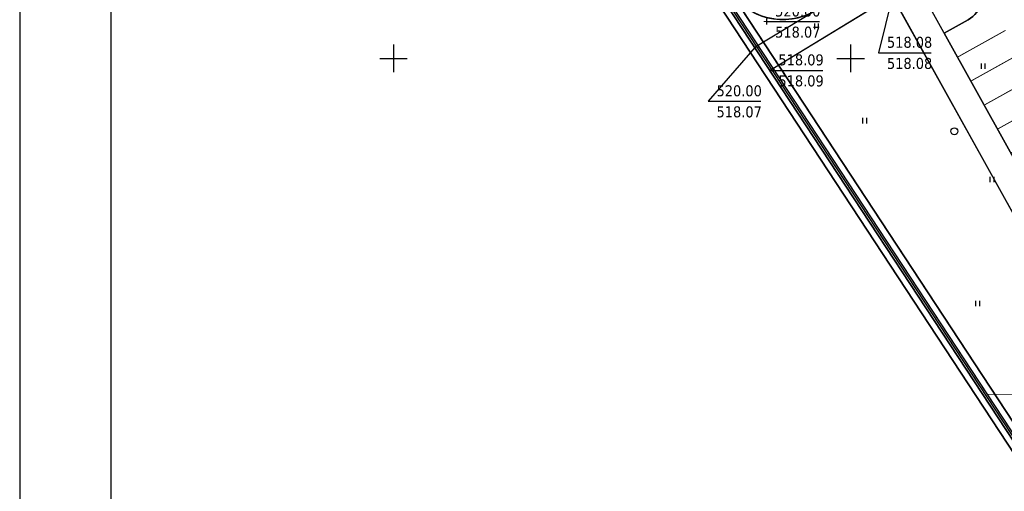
# Model space of a CAD drawing. Header units: millimetres. Extents: x 767170 to 66149698, y -983507 to 2493658.
# Tile 247 of 256: x 3168523 to 3276220, y -654943 to -603417. Entities that reach past the tile are written whole.
import ezdxf

# ---------------------------------------------------------------- set-up
doc = ezdxf.new("R2010")
doc.units = ezdxf.units.MM
for name, color, linetype in [('(001) Сетка', 92, 'Continuous'), ('(031) Горизонтали', 42, 'Continuous'), ('(036) Растительность', 7, 'Continuous'), ('(038) Деревья', 7, 'Continuous'), ('(040) Ограда', 7, 'Continuous'), ('GLUXOY OG', 7, 'Continuous'), ('R_Loyiha_SRF-BND', 7, 'Continuous'), ('V_Loyiha_OPOR-PNT', 7, 'Continuous')]:
    doc.layers.add(name, color=color, linetype=linetype)
doc.styles.add('BLACK', font='tahomabd.ttf')
doc.styles.get("Standard").update_dxf_attribs({"font": 'isocpeui.ttf'})
doc.styles.add('Tahoma', font='tahoma.ttf')
doc.linetypes.add('ОГРАДА_БЕТ', pattern='A,4,["|",Standard,S=0.8,R=0,X=0,Y=-0.8],4', length=8)
doc.linetypes.add('ОГРАДА_ГЛИН', pattern='A,4,["|",Standard,S=0.8,R=0,X=0,Y=-0.8],0.5,["|",Standard,S=0.8,R=0,X=0,Y=-0.8],3.5', length=8)
doc.dimstyles.new('genplan dimension', dxfattribs={"dimtxt": 1100, "dimasz": 450, "dimexe": 450, "dimexo": 0, "dimgap": 80, "dimtad": 1, "dimlfac": 0.001, "dimtxsty": 'BLACK', "dimblk": 'OBLIQUE', "dimcen": 0, "dimclrd": 186, "dimclre": 186, "dimclrt": 186, "dimadec": 1, "dimazin": 0, "dimtfac": 1, "dimtmove": 0, "dimatfit": 3, "dimldrblk": 'OBLIQUE', "dimfxl": 1, "dimlwd": 9, "dimlwe": 9, "dimarcsym": 0})

# ---------------------------------------------------------------- blocks, each defined once
blk = doc.blocks.new('A11111111111')
blk.add_lwpolyline([(-186450, -2503181), (654550, -2503181), (654550, -1909181), (-186450, -1909181)], close=True)
blk.add_lwpolyline([(649550, -2498181), (-166450, -2498181), (-166450, -1914181), (649550, -1914181), (649550, -2498181)])
blk = doc.blocks.new('d')
at = {"layer": '(038) Деревья'}
blk.add_ellipse((0, 0), major_axis=(0.265, 0.265), ratio=1, start_param=5.497787, end_param=11.780972, dxfattribs=at)
blk = doc.blocks.new('I04010')
for p, q in [((-0.412273, 0.007146), (-0.412273, 1.207146)), ((0.387727, 1.207146), (0.387727, 0.007146))]:
    blk.add_line(p, q)
blk = doc.blocks.new('Setka')
at = {"layer": '(001) Сетка'}
for p, q in [((0, 1.5), (0, -1.5)), ((-1.5, 0), (1.5, 0))]:
    blk.add_line(p, q, dxfattribs=at)
blk = doc.blocks.new('Topo Xos')
at = {"layer": '(031) Горизонтали', "color": 42, "linetype": 'Continuous', "lineweight": 0, "ltscale": 600, "transparency": 16777216}
blk.add_lwpolyline([(-78.4, -72.72), (-70.53, -72.77)], dxfattribs=at)
at = {"layer": '(040) Ограда', "ltscale": 600, "transparency": 16777216, "flags": 128}
blk.add_lwpolyline([(7.06, 105.87), (2.8, 103.26), (11.66, 86.82), (-65.03, 40.22), (-128.02, 1.96), (-48.29, -119.23), (-43.67, -125.77)], dxfattribs=at)
at = {"layer": '(040) Ограда', "linetype": 'ОГРАДА_БЕТ', "ltscale": 600, "transparency": 16777216, "flags": 128}
blk.add_lwpolyline([(7.61, 105.74), (3.33, 103.11), (12.19, 86.68), (-64.83, 39.88), (-127.45, 1.84), (-47.96, -119), (-43.34, -125.54)], dxfattribs=at)
at = {"layer": '(001) Сетка', "transparency": 16777216}
for p in [(-143.34, -36.03), (-93.34, -36.03)]:
    blk.add_blockref('Setka', p, dxfattribs=at)
at = {"layer": '(036) Растительность', "linetype": 'Continuous', "transparency": 16777216, "xscale": 0.5, "yscale": 0.5, "zscale": 0.5}
for p in [(-97.07, -32.83), (-78.84, -37.18), (-91.81, -43.14), (-77.87, -49.57), (-79.43, -63.11)]:
    blk.add_blockref('I04010', p, dxfattribs=at)
at = {"layer": '(038) Деревья', "linetype": 'Continuous', "transparency": 16777216}
blk.add_blockref('d', (-82, -43.99), dxfattribs=at)
blk = doc.blocks.new('_Oblique')
at = {"color": 0, "linetype": 'ByBlock', "lineweight": -2}
blk.add_line((-0.5, -0.5), (0.5, 0.5), dxfattribs=at)
blk = doc.blocks.new('*D1905')
at = {"color": 186, "lineweight": 9, "transparency": 16777216}
for p, q in [((-59597, -8107), (-59999, -8351)), ((-59614, -8118), (-30888, -55389)), ((-30742, -55300), (-31273, -55623))]:
    blk.add_line(p, q, dxfattribs=at)
at = {"color": 186, "lineweight": 9, "transparency": 16777216, "xscale": 450, "yscale": 450, "zscale": 450}
for p, rotation in [((-59614, -8118), 121.2865699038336), ((-30888, -55389), 301.2865699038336)]:
    blk.add_blockref('_Oblique', p, dxfattribs=dict(at, rotation=rotation))
at = {"color": 186, "transparency": 16777216, "insert": (-44586, -31349), "char_height": 1100, "attachment_point": 5, "rotation": 301.28657, "style": 'BLACK'}
blk.add_mtext('55,32', dxfattribs=at)
blk = doc.blocks.new('*U1489')
at = {"color": 7, "true_color": 0xffffff, "const_width": 100}
blk.add_lwpolyline([(-3000, 0), (3000, 0)], dxfattribs=at)
blk = doc.blocks.new('*U1490')
at = {"color": 0, "linetype": 'ByBlock', "lineweight": -2, "transparency": 16777216}
for p in [(0, 30000), (0, 27000), (0, 24000), (0, 21000), (0, 18000), (0, 15000), (0, 12000), (0, 9000), (0, 6000), (0, 3000), (0, 0)]:
    blk.add_blockref('*U1489', p, dxfattribs=at)
blk = doc.blocks.new('*U1355')
at = {"layer": 'V_Loyiha_OPOR-PNT', "elevation": 520}
blk.add_lwpolyline([(-103.81, -34.83), (-108.93, -40.72), (-103.16, -40.72)], dxfattribs=at)
at = {"layer": 'V_Loyiha_OPOR-PNT', "const_width": 0.115, "elevation": 520}
blk.add_lwpolyline([(-103.87, -34.83, 1), (-103.75, -34.83, 1)], format="xyb", close=True, dxfattribs=at)
at = {"layer": 'V_Loyiha_OPOR-PNT', "color": 1, "style": 'Tahoma'}
blk.add_text('520.00', height=1.2, dxfattribs=at).set_placement((-108.01, -40.17, 520))
at = {"layer": 'V_Loyiha_OPOR-PNT', "color": 5, "style": 'Tahoma'}
blk.add_text('518.07', height=1.2, dxfattribs=at).set_placement((-108.01, -42.47, 520))
blk = doc.blocks.new('*U1408')
at = {"layer": 'V_Loyiha_OPOR-PNT', "elevation": 518.08}
blk.add_lwpolyline([(-88.78, -29.21), (-90.3, -35.42), (-84.53, -35.42)], dxfattribs=at)
at = {"layer": 'V_Loyiha_OPOR-PNT', "const_width": 0.115, "elevation": 518.08}
blk.add_lwpolyline([(-88.84, -29.21, 1), (-88.72, -29.21, 1)], format="xyb", close=True, dxfattribs=at)
at = {"layer": 'V_Loyiha_OPOR-PNT', "color": 1, "style": 'Tahoma'}
blk.add_text('518.08', height=1.2, dxfattribs=at).set_placement((-89.37, -34.87, 518.08))
at = {"layer": 'V_Loyiha_OPOR-PNT', "color": 5, "style": 'Tahoma'}
blk.add_text('518.08', height=1.2, dxfattribs=at).set_placement((-89.37, -37.18, 518.08))
blk = doc.blocks.new('*U1409')
at = {"layer": 'V_Loyiha_OPOR-PNT', "const_width": 0.115, "elevation": 518.09}
blk.add_lwpolyline([(-102.22, -37.34, 1), (-102.1, -37.34, 1)], format="xyb", close=True, dxfattribs=at)
at = {"layer": 'V_Loyiha_OPOR-PNT', "elevation": 518.09}
blk.add_lwpolyline([(-102.16, -37.34), (-102.16, -37.34), (-96.4, -37.34)], dxfattribs=at)
at = {"layer": 'V_Loyiha_OPOR-PNT', "color": 1, "style": 'Tahoma'}
blk.add_text('518.09', height=1.2, dxfattribs=at).set_placement((-101.24, -36.79, 518.09))
at = {"layer": 'V_Loyiha_OPOR-PNT', "color": 5, "style": 'Tahoma'}
blk.add_text('518.09', height=1.2, dxfattribs=at).set_placement((-101.24, -39.09, 518.09))
blk = doc.blocks.new('*U1437')
at = {"layer": 'V_Loyiha_OPOR-PNT', "const_width": 0.138, "elevation": 520}
for points in [[(-102.87, -32), (-102.18, -32)], [(-102.52, -32.35), (-102.52, -31.66)]]:
    blk.add_lwpolyline(points, dxfattribs=at)
at = {"layer": 'V_Loyiha_OPOR-PNT', "elevation": 520}
blk.add_lwpolyline([(-102.52, -32), (-102.52, -32), (-96.75, -32)], dxfattribs=at)
at = {"layer": 'V_Loyiha_OPOR-PNT', "color": 1, "style": 'Tahoma'}
blk.add_text('520.00', height=1.2, dxfattribs=at).set_placement((-101.6, -31.45, 520))
at = {"layer": 'V_Loyiha_OPOR-PNT', "color": 5, "style": 'Tahoma'}
blk.add_text('518.07', height=1.2, dxfattribs=at).set_placement((-101.6, -33.76, 520))
blk = doc.blocks.new('*U1518')
at = {"layer": 'R_Loyiha_SRF-BND'}
blk.add_polyline3d([(-56.52, -86.17, 519.34), (-62.2, -66.26, 518.87), (-66.76, -68.8, 518.66), (-88.78, -29.21, 518.08), (-102.16, -37.34, 518.09), (-103.79, -34.86, 519.98), (-128.02, 1.96, 519.8), (1.72, 80.79, 520.4), (11.77, 62.89, 520.82), (4, 58.29, 520.26), (46.66, -15.96, 520.97), (27.6, -27.4, 520.73), (23.57, -34.55, 520.82), (-42.24, -69.95, 519.75), (-45.33, -81.82, 519.71), (-29.38, -120.95, 521.28)], dxfattribs=at)
at = {"layer": 'R_Loyiha_SRF-BND', "color": 170, "style": 'Tahoma'}
for s, p in [('519.98', (-103.79, -34.86, 519.98)), ('518.09', (-102.16, -37.34, 518.09))]:
    blk.add_text(s, height=0.1, dxfattribs=at).set_placement(p)
blk = doc.blocks.new('A$C2cdd6916')
dim = blk.add_linear_dim(base=(-30888.110056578, -55388.882923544), p1=(-59597.220211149, -8107.421278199), p2=(-30741.657936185, -55299.885650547), angle=121.286569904, dimstyle='genplan dimension')
dim.commit()
dim.dimension.update_dxf_attribs({"geometry": '*D1905', "text_midpoint": (-44586.204274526, -31349.228369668)})

msp = doc.modelspace()

# ---------------------------------------------------------------- block references
at = {"xscale": 0.5, "yscale": 0.5, "zscale": 0.5}
msp.add_blockref('A11111111111', (3261748.15, 475993.25), dxfattribs=at)

# ---------------------------------------------------------------- next in the draw order: block references
at = {"xscale": 1000, "yscale": 1000, "zscale": 1000}
msp.add_blockref('Topo Xos', (3352754.32, -571613.28), dxfattribs=at)

# ---------------------------------------------------------------- next in the draw order: linework, layer by layer
for points in [[(3341355.79, -736834.3), (3338963.79, -738920.39), (3300395.29, -685926.13), (3223754.93, -569428.84), (3354734.55, -489851.54), (3417832.14, -602286.69), (3386575.58, -622966.39), (3386415.24, -626464), (3388363.36, -629103.83), (3367521.85, -647824.51), (3398510.59, -687779.78), (3350636.95, -728888.93), (3351483.64, -729874.71), (3346654.19, -734022.69)], [(3398510.59, -687779.78), (3367521.85, -647824.51), (3388363.36, -629103.83), (3386415.24, -626464), (3386575.58, -622966.39), (3417832.14, -602286.69), (3354734.55, -489851.54), (3223754.93, -569428.84), (3300395.29, -685926.13)], [(3300971, -685527.59), (3224738.53, -569650.32), (3354478.73, -490826.03), (3416903.29, -602061.89), (3385892.61, -622578.92), (3385704.61, -626679.92), (3387422.61, -629007.92), (3366569.61, -647738.92), (3397549.33, -687682.55)], [(3397001.83, -687629.31), (3366025.47, -647690.01), (3386885.04, -628953.11), (3385298.53, -626803.3), (3385502.34, -622357.51), (3416372.52, -601933.43), (3354332.55, -491382.88), (3225300.58, -569776.88), (3301299.98, -685299.86)], [(3359171.41, -501435.7), (3354076.73, -492357.37), (3226284.18, -569998.35), (3301875.69, -684901.32), (3339262.33, -736271.67), (3340245.89, -735413.89)], [(3306349.86, -692918.3), (3309470.68, -690238.86), (3296238.07, -657778.72), (3290557.71, -637877.7), (3285996.93, -640415), (3263971.85, -600824.96), (3250595.2, -608953.79)], [(3272279.94, -603417.1), (3269658.33, -604875.58)], [(3287160.06, -636334.91), (3269658.33, -604875.58)], [(3269658.33, -604875.58), (3287160.06, -636334.91)], [(3287160.06, -636334.91), (3269658.33, -604875.58)]]:
    msp.add_lwpolyline(points)
for points in [[(3301875.69, -684901.32), (3246560.45, -600819.32, -0.034159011), (3246009.77, -600038.66), (3245560.43, -599299.23), (3226284.18, -569998.35), (3354076.73, -492357.37), (3359171.41, -501435.7), (3356360.35, -503097.47), (3359413.67, -508262.47), (3362108.51, -506669.4), (3415443.67, -601708.63), (3384819.37, -621970.03), (3384587.9, -627019.22), (3385944.29, -628857.21), (3365073.23, -647604.42), (3396040.54, -687532.07)], [(3273443.07, -599337.01, -0.414213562), (3272279.94, -603417.1)]]:
    msp.add_lwpolyline(points, format="xyb")
at = {"lineweight": 30}
for points in [[(3341172, -506313.63), (3254080.69, -556706.98), (3233698.77, -569092.84), (3228955.84, -571975.06), (3245560.43, -599299.23), (3246009.77, -600038.66, 0.414213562), (3255627.07, -602385.49), (3267545.15, -595143.01, -0.425495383), (3271724.72, -596248.28), (3273443.07, -599337.01, -0.414213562), (3272279.94, -603417.1), (3269658.33, -604875.58), (3287160.06, -636334.91)], [(3272279.94, -603417.1, 0.414213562), (3273443.07, -599337.01)]]:
    msp.add_lwpolyline(points, format="xyb", dxfattribs=at)
for points in [[(3223754.93, -569428.84), (3300395.29, -685926.13)], [(3300971, -685527.59), (3224738.53, -569650.32)], [(3225300.58, -569776.88), (3301299.98, -685299.86)], [(3301875.69, -684901.32), (3246560.45, -600819.32)], [(3246560.45, -600819.32), (3301875.69, -684901.32)], [(3272279.94, -603417.1), (3269658.33, -604875.58)], [(3269658.33, -604875.58), (3272279.94, -603417.1)], [(3269658.33, -604875.58), (3287160.06, -636334.91)], [(3287160.06, -636334.91), (3269658.33, -604875.58)]]:
    msp.add_lwpolyline(points, dxfattribs=at)
msp.add_lwpolyline([(3293442.22, -637053.35, 0.48309225), (3289099.23, -635256.09), (3287160.06, -636334.91), (3269658.33, -604875.58), (3272279.94, -603417.1, 0.414213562), (3273443.07, -599337.01), (3271724.72, -596248.28, 0.425495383), (3267545.15, -595143.01), (3255627.07, -602385.49, -0.374752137), (3246560.45, -600819.32), (3301875.69, -684901.32), (3339262.33, -736271.67), (3340245.89, -735413.89), (3319513.28, -706926.67), (3299077.92, -656797.86)], format="xyb", close=True)
at = {"color": 2, "lineweight": 30}
msp.add_lwpolyline([(3308120.9, -695351.76), (3313064.44, -691107.39), (3299077.92, -656797.86), (3292404.39, -633417.33), (3287160.06, -636334.91), (3265077.92, -596642.32), (3249037.25, -606390.05)], dxfattribs=at)
at = {"layer": 'GLUXOY OG', "color": 186, "linetype": 'ОГРАДА_ГЛИН', "lineweight": 30, "ltscale": 400}
for points in [[(3339079.89, -737890.33), (3300971, -685527.59), (3224738.53, -569650.32), (3354478.73, -490826.03), (3416903.29, -602061.89), (3385892.61, -622578.92), (3385704.61, -626679.92), (3387422.61, -629007.92), (3366569.61, -647738.92), (3397549.33, -687682.55)], [(3397001.83, -687629.31), (3366025.47, -647690.01), (3386885.04, -628953.11), (3385298.53, -626803.3), (3385502.34, -622357.51), (3416372.52, -601933.43), (3354332.55, -491382.88), (3225300.58, -569776.88), (3301299.98, -685299.86), (3339146.23, -737301.72)]]:
    msp.add_lwpolyline(points, dxfattribs=at)
at = {"layer": 'GLUXOY OG', "color": 186, "lineweight": 30, "ltscale": 400}
msp.add_lwpolyline([(3397275.58, -687655.93), (3366297.54, -647714.47), (3387153.82, -628980.52), (3385501.57, -626741.61), (3385697.48, -622468.21), (3416637.9, -601997.66), (3354405.64, -491104.45), (3225019.56, -569713.6), (3301135.49, -685413.73), (3339113.06, -737596.03)], dxfattribs=at)

# ---------------------------------------------------------------- next in the draw order: block references
msp.add_blockref('A$C2cdd6916', (3321862.53, -559451.45, -3656))
at = {"rotation": 29.0884551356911}
msp.add_blockref('*U1490', (3288323.19, -632254.82), dxfattribs=at)
at = {"layer": 'R_Loyiha_SRF-BND', "xscale": 1000, "yscale": 1000, "zscale": 1000}
msp.add_blockref('*U1518', (3352754.32, -571613.28), dxfattribs=at)
at = {"layer": 'V_Loyiha_OPOR-PNT', "xscale": 1000, "yscale": 1000, "zscale": 1000}
for name in ['*U1408', '*U1437', '*U1355', '*U1409']:
    msp.add_blockref(name, (3352754.32, -571613.28), dxfattribs=at)

doc.saveas('drawing.dxf')
